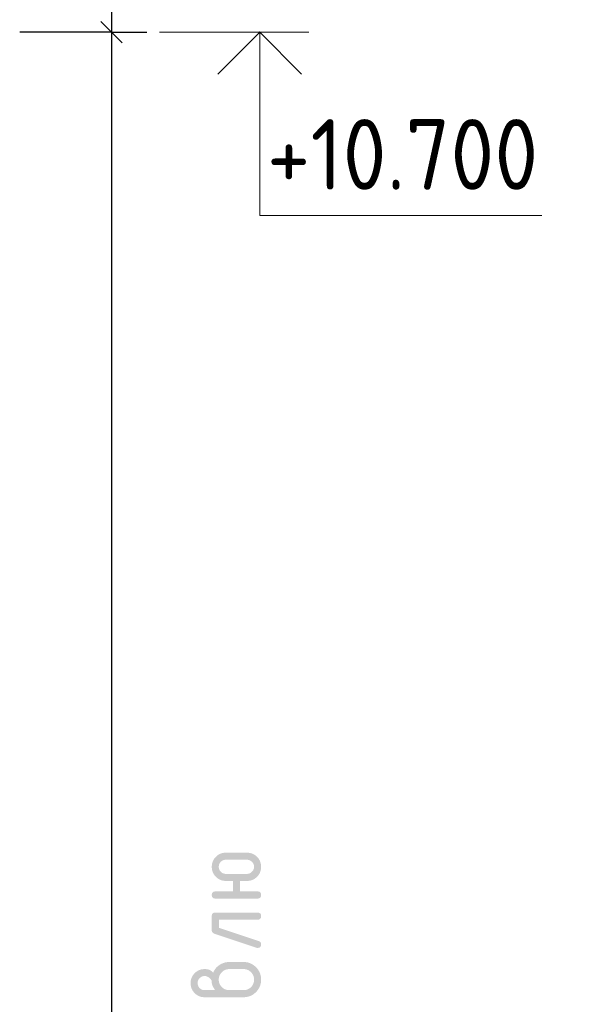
# Model space of a CAD drawing. Header units: millimetres. Extents: x 0 to 50400, y -12 to 35652.
# Tile 8 of 21: x 10998 to 13375, y 26144 to 30330. Entities that reach past the tile are written whole.
import ezdxf

# ---------------------------------------------------------------- set-up
doc = ezdxf.new("R2010")
doc.units = ezdxf.units.MM
doc.layers.add('Standard', color=7, linetype='Continuous', lineweight=25)
doc.layers.add('Заголовок чертежа', color=7, linetype='Continuous', lineweight=25)
doc.styles.add('ISOCPEUR', font='txt')

msp = doc.modelspace()

# ---------------------------------------------------------------- hatches: boundary and pattern name
at = {"layer": 'Заголовок чертежа', "linetype": 'Continuous', "lineweight": 25, "transparency": 33554687}
h = msp.add_hatch(color=7, dxfattribs=at)
h.paths.add_polyline_path([(11935.7, 26668.7), (11935.7, 26623.9), (12010.6, 26623.9), (12012.5, 26623.9), (12014.1, 26623.7), (12015.7, 26623.5), (12017.1, 26623), (12018.5, 26622.5), (12019.7, 26621.8), (12020.9, 26621.1), (12021.8, 26620.2), (12022.8, 26619.2), (12023.5, 26618.1), (12024.2, 26616.9), (12024.6, 26615.5), (12025.1, 26614.1), (12025.3, 26612.4), (12025.6, 26610.8), (12025.6, 26608.9), (12025.6, 26607), (12025.3, 26605.4), (12025.1, 26603.7), (12024.6, 26602.3), (12024.2, 26600.9), (12023.5, 26599.8), (12022.8, 26598.6), (12021.8, 26597.6), (12020.9, 26596.7), (12019.7, 26596), (12018.5, 26595.3), (12017.1, 26594.8), (12015.7, 26594.4), (12014.1, 26594.1), (12012.5, 26593.9), (12010.6, 26593.9), (11830.7, 26593.9), (11828.8, 26593.9), (11827.2, 26594.1), (11825.6, 26594.4), (11824.2, 26594.8), (11822.8, 26595.3), (11821.6, 26596), (11820.4, 26596.7), (11819.5, 26597.6), (11818.5, 26598.6), (11817.8, 26599.8), (11817.1, 26600.9), (11816.7, 26602.3), (11816.2, 26603.7), (11816, 26605.4), (11815.7, 26607), (11815.7, 26608.9), (11815.7, 26610.8), (11816, 26612.4), (11816.2, 26614.1), (11816.7, 26615.5), (11817.1, 26616.9), (11817.8, 26618.1), (11818.5, 26619.2), (11819.5, 26620.2), (11820.4, 26621.1), (11821.6, 26621.8), (11822.8, 26622.5), (11824.2, 26623), (11825.6, 26623.5), (11827.2, 26623.7), (11828.8, 26623.9), (11830.7, 26623.9), (11905.6, 26623.9), (11905.6, 26668.7), (11875.6, 26668.7), (11872.5, 26668.7), (11869.5, 26669), (11866.5, 26669.3), (11863.5, 26669.8), (11860.6, 26670.4), (11857.9, 26671.2), (11855.1, 26672), (11852.4, 26673.1), (11849.8, 26674.2), (11847.2, 26675.5), (11844.7, 26676.9), (11842.3, 26678.5), (11839.8, 26680.2), (11837.6, 26682), (11835.3, 26684), (11833.1, 26686.1), (11830.9, 26688.3), (11829, 26690.6), (11827.1, 26692.9), (11825.5, 26695.3), (11823.9, 26697.7), (11822.5, 26700.3), (11821.2, 26702.8), (11820.1, 26705.5), (11819, 26708.1), (11818.2, 26710.9), (11817.4, 26713.7), (11816.8, 26716.6), (11816.3, 26719.5), (11816, 26722.5), (11815.7, 26725.6), (11815.7, 26728.7), (11815.7, 26731.9), (11816, 26734.9), (11816.3, 26737.9), (11816.8, 26740.8), (11817.4, 26743.7), (11818.2, 26746.5), (11819, 26749.3), (11820.1, 26752), (11821.2, 26754.6), (11822.5, 26757.2), (11823.9, 26759.7), (11825.5, 26762.1), (11827.1, 26764.6), (11829, 26766.8), (11830.9, 26769.1), (11833.1, 26771.3), (11835.3, 26773.5), (11837.6, 26775.4), (11839.9, 26777.3), (11842.3, 26778.9), (11844.7, 26780.5), (11847.2, 26781.9), (11849.8, 26783.3), (11852.4, 26784.3), (11855.1, 26785.4), (11857.9, 26786.2), (11860.7, 26787.1), (11863.6, 26787.6), (11866.5, 26788.1), (11869.5, 26788.4), (11872.5, 26788.7), (11875.7, 26788.7), (11965.6, 26788.7), (11968.8, 26788.7), (11971.8, 26788.4), (11974.8, 26788.1), (11977.7, 26787.6), (11980.6, 26787.1), (11983.4, 26786.2), (11986.2, 26785.4), (11988.9, 26784.3), (11991.5, 26783.3), (11994.1, 26781.9), (11996.6, 26780.5), (11999, 26778.9), (12001.4, 26777.3), (12003.7, 26775.4), (12006, 26773.5), (12008.2, 26771.3), (12010.4, 26769.1), (12012.3, 26766.8), (12014.2, 26764.6), (12015.8, 26762.1), (12017.4, 26759.7), (12018.8, 26757.2), (12020.1, 26754.6), (12021.2, 26752), (12022.3, 26749.3), (12023.1, 26746.5), (12023.9, 26743.7), (12024.5, 26740.8), (12025, 26737.9), (12025.3, 26734.9), (12025.6, 26731.9), (12025.6, 26728.7), (12025.6, 26725.6), (12025.3, 26722.5), (12025, 26719.5), (12024.5, 26716.6), (12023.9, 26713.7), (12023.1, 26710.9), (12022.3, 26708.1), (12021.2, 26705.5), (12020.1, 26702.8), (12018.8, 26700.3), (12017.4, 26697.7), (12015.8, 26695.3), (12014.2, 26692.9), (12012.3, 26690.6), (12010.4, 26688.3), (12008.2, 26686.1), (12006, 26684), (12003.7, 26682), (12001.4, 26680.2), (11999, 26678.5), (11996.6, 26676.9), (11994.1, 26675.5), (11991.5, 26674.2), (11988.9, 26673.1), (11986.2, 26672), (11983.4, 26671.2), (11980.7, 26670.4), (11977.7, 26669.8), (11974.8, 26669.3), (11971.8, 26669), (11968.8, 26668.7), (11965.6, 26668.7)], flags=16)
h.paths.add_polyline_path([(11995.6, 26728.7), (11995.6, 26731.7), (11995, 26734.4), (11994.4, 26737.2), (11993.3, 26739.8), (11992.2, 26742.4), (11990.5, 26744.9), (11988.8, 26747.3), (11986.5, 26749.6), (11984.2, 26751.8), (11981.8, 26753.5), (11979.3, 26755.2), (11976.7, 26756.4), (11974.1, 26757.5), (11971.3, 26758.1), (11968.5, 26758.6), (11965.6, 26758.6), (11875.6, 26758.6), (11872.4, 26758.6), (11869.5, 26758.1), (11866.6, 26757.6), (11863.9, 26756.5), (11861.2, 26755.4), (11858.8, 26753.8), (11856.4, 26752.2), (11854.2, 26750), (11852.1, 26747.9), (11850.5, 26745.5), (11848.9, 26743.1), (11847.8, 26740.4), (11846.7, 26737.7), (11846.2, 26734.8), (11845.6, 26731.9), (11845.6, 26728.7), (11845.6, 26725.6), (11846.2, 26722.7), (11846.7, 26719.8), (11847.8, 26717.2), (11848.9, 26714.5), (11850.5, 26712.1), (11852.2, 26709.7), (11854.4, 26707.5), (11856.6, 26705.3), (11859, 26703.7), (11861.4, 26702.1), (11864.1, 26701), (11866.7, 26699.9), (11869.6, 26699.3), (11872.5, 26698.8), (11875.6, 26698.8), (11965.6, 26698.8), (11968.5, 26698.8), (11971.3, 26699.4), (11974.1, 26699.9), (11976.7, 26701.1), (11979.3, 26702.2), (11981.8, 26703.9), (11984.2, 26705.6), (11986.5, 26707.9), (11988.8, 26710.1), (11990.5, 26712.6), (11992.2, 26715), (11993.3, 26717.6), (11994.4, 26720.2), (11995, 26723), (11995.6, 26725.8)])
msp.add_hatch(color=7, dxfattribs=at).paths.add_polyline_path([(11815.7, 26459), (11815.7, 26519), (11815.7, 26520.9), (11816, 26522.5), (11816.2, 26524.2), (11816.7, 26525.6), (11817.1, 26527), (11817.8, 26528.2), (11818.5, 26529.4), (11819.5, 26530.3), (11820.4, 26531.2), (11821.6, 26531.9), (11822.8, 26532.6), (11824.2, 26533.1), (11825.6, 26533.6), (11827.2, 26533.8), (11828.8, 26534), (11830.7, 26534), (12010.6, 26534), (12012.5, 26534), (12014.1, 26533.8), (12015.7, 26533.6), (12017.1, 26533.1), (12018.5, 26532.6), (12019.7, 26531.9), (12020.9, 26531.2), (12021.8, 26530.3), (12022.8, 26529.4), (12023.5, 26528.2), (12024.2, 26527), (12024.6, 26525.6), (12025.1, 26524.2), (12025.3, 26522.5), (12025.6, 26520.9), (12025.6, 26519), (12025.6, 26517.1), (12025.3, 26515.5), (12025.1, 26513.9), (12024.6, 26512.4), (12024.2, 26511), (12023.5, 26509.9), (12022.8, 26508.7), (12021.8, 26507.8), (12020.9, 26506.8), (12019.7, 26506.1), (12018.5, 26505.4), (12017.1, 26504.9), (12015.7, 26504.5), (12014.1, 26504.2), (12012.5, 26504), (12010.6, 26504), (11845.8, 26504), (11845.8, 26469.7), (12015.4, 26413.1), (12017.9, 26412.3), (12019.8, 26411), (12021.7, 26409.6), (12023, 26407.9), (12024.3, 26406.1), (12024.9, 26403.9), (12025.6, 26401.7), (12025.6, 26399), (12025.6, 26397.2), (12025.3, 26395.5), (12025.1, 26393.9), (12024.6, 26392.5), (12024.1, 26391.1), (12023.4, 26389.9), (12022.7, 26388.7), (12021.8, 26387.8), (12020.8, 26386.9), (12019.6, 26386.1), (12018.4, 26385.4), (12017, 26385), (12015.6, 26384.5), (12013.9, 26384.3), (12012.2, 26384), (12010.3, 26384), (12007.8, 26384), (12005.8, 26384.7), (11828, 26444), (11824.9, 26445), (11822.6, 26446.5), (11820.3, 26447.9), (11818.8, 26449.8), (11817.3, 26451.7), (11816.5, 26454), (11815.7, 26456.3)], flags=16)
h = msp.add_hatch(color=7, dxfattribs=at)
h.paths.add_polyline_path([(11830.6, 26204.3), (11826.9, 26209), (11824.1, 26213.6), (11821.3, 26218.2), (11819.4, 26222.6), (11817.5, 26226.9), (11816.6, 26231.1), (11815.6, 26235.3), (11815.6, 26239.3), (11815.6, 26241.6), (11815, 26243.8), (11814.3, 26246.1), (11813, 26248.2), (11811.7, 26250.4), (11809.8, 26252.5), (11807.8, 26254.5), (11805.2, 26256.5), (11802.7, 26258.5), (11800.3, 26259.9), (11797.9, 26261.4), (11795.4, 26262.3), (11793, 26263.3), (11790.5, 26263.8), (11788.1, 26264.3), (11785.6, 26264.3), (11782.5, 26264.3), (11779.5, 26263.7), (11776.6, 26263.2), (11773.9, 26262.1), (11771.3, 26261), (11768.9, 26259.4), (11766.4, 26257.8), (11764.3, 26255.6), (11762.1, 26253.5), (11760.5, 26251), (11758.9, 26248.6), (11757.8, 26246), (11756.7, 26243.3), (11756.2, 26240.4), (11755.6, 26237.4), (11755.6, 26234.3), (11755.6, 26231.1), (11756.2, 26228.2), (11756.7, 26225.4), (11757.8, 26222.7), (11758.9, 26220.1), (11760.6, 26217.6), (11762.2, 26215.2), (11764.4, 26213), (11766.6, 26210.8), (11769, 26209.2), (11771.4, 26207.6), (11774.1, 26206.5), (11776.7, 26205.4), (11779.6, 26204.8), (11782.5, 26204.3), (11785.6, 26204.3)])
h.paths.add_polyline_path([(11821.7, 26279), (11823.9, 26284.2), (11826.7, 26288.8), (11829.5, 26293.4), (11832.9, 26297.5), (11836.3, 26301.6), (11840.4, 26305.2), (11844.5, 26308.8), (11849.2, 26311.8), (11853.9, 26314.8), (11858.9, 26317.1), (11863.8, 26319.4), (11869, 26320.9), (11874.1, 26322.4), (11879.5, 26323.2), (11884.9, 26323.9), (11890.6, 26323.9), (11950.6, 26323.9), (11954.5, 26323.9), (11958.3, 26323.6), (11962, 26323.2), (11965.6, 26322.6), (11969.3, 26321.9), (11972.7, 26320.9), (11976.2, 26319.8), (11979.5, 26318.5), (11982.9, 26317.1), (11986, 26315.4), (11989.2, 26313.7), (11992.2, 26311.6), (11995.3, 26309.6), (11998.1, 26307.2), (12001, 26304.8), (12003.7, 26302.1), (12006.5, 26299.3), (12008.9, 26296.4), (12011.2, 26293.5), (12013.3, 26290.5), (12015.3, 26287.5), (12017, 26284.3), (12018.8, 26281.2), (12020.1, 26277.9), (12021.5, 26274.5), (12022.5, 26271.1), (12023.5, 26267.6), (12024.2, 26264), (12024.9, 26260.4), (12025.2, 26256.7), (12025.6, 26253), (12025.6, 26249.1), (12025.6, 26245.2), (12025.2, 26241.4), (12024.9, 26237.6), (12024.2, 26234), (12023.5, 26230.4), (12022.5, 26226.9), (12021.5, 26223.5), (12020.1, 26220.2), (12018.7, 26216.8), (12017, 26213.7), (12015.3, 26210.5), (12013.2, 26207.5), (12011.2, 26204.5), (12008.8, 26201.6), (12006.4, 26198.7), (12003.6, 26196), (12000.9, 26193.3), (11998, 26190.9), (11995.1, 26188.5), (11992.1, 26186.5), (11989.1, 26184.4), (11985.9, 26182.7), (11982.7, 26181), (11979.4, 26179.7), (11976.1, 26178.3), (11972.6, 26177.3), (11969.2, 26176.3), (11965.6, 26175.6), (11962, 26174.9), (11958.2, 26174.6), (11954.5, 26174.2), (11950.6, 26174.2), (11785.6, 26174.2), (11782.4, 26174.2), (11779.4, 26174.5), (11776.3, 26174.8), (11773.4, 26175.3), (11770.5, 26175.8), (11767.7, 26176.7), (11765, 26177.5), (11762.3, 26178.6), (11759.6, 26179.7), (11757.1, 26181), (11754.6, 26182.4), (11752.1, 26184), (11749.7, 26185.7), (11747.4, 26187.6), (11745.1, 26189.5), (11742.9, 26191.7), (11740.8, 26193.9), (11738.9, 26196.2), (11737, 26198.4), (11735.3, 26200.9), (11733.7, 26203.3), (11732.4, 26205.8), (11731, 26208.3), (11729.9, 26211), (11728.8, 26213.6), (11728, 26216.4), (11727.2, 26219.2), (11726.7, 26222.1), (11726.1, 26224.9), (11725.8, 26227.9), (11725.6, 26230.9), (11725.6, 26234.1), (11725.6, 26237.2), (11725.8, 26240.2), (11726.1, 26243.2), (11726.7, 26246.1), (11727.2, 26249), (11728, 26251.8), (11728.9, 26254.6), (11729.9, 26257.3), (11731, 26259.9), (11732.4, 26262.4), (11733.8, 26265), (11735.4, 26267.4), (11737, 26269.8), (11739, 26272.1), (11740.9, 26274.4), (11743.1, 26276.6), (11745.2, 26278.7), (11747.5, 26280.6), (11749.9, 26282.5), (11752.3, 26284.1), (11754.7, 26285.8), (11757.2, 26287.1), (11759.8, 26288.5), (11762.4, 26289.6), (11765.1, 26290.6), (11767.9, 26291.4), (11770.6, 26292.3), (11773.5, 26292.8), (11776.4, 26293.3), (11779.4, 26293.6), (11782.4, 26293.9), (11785.6, 26293.9), (11791.2, 26293.9), (11796.3, 26292.9), (11801.4, 26292), (11806, 26290.2), (11810.5, 26288.3), (11814.4, 26285.5), (11818.3, 26282.7)], flags=16)
h.paths.add_polyline_path([(11950.5, 26293.9), (11890.5, 26293.9), (11885.9, 26293.9), (11881.6, 26293.1), (11877.3, 26292.3), (11873.3, 26290.6), (11869.3, 26289), (11865.7, 26286.6), (11862, 26284.1), (11858.7, 26280.9), (11855.4, 26277.6), (11853, 26274), (11850.5, 26270.4), (11848.9, 26266.4), (11847.2, 26262.5), (11846.4, 26258.1), (11845.6, 26253.8), (11845.6, 26249.1), (11845.6, 26244.4), (11846.4, 26240), (11847.2, 26235.7), (11848.9, 26231.7), (11850.5, 26227.8), (11853, 26224.2), (11855.4, 26220.5), (11858.7, 26217.3), (11862, 26214), (11865.7, 26211.6), (11869.3, 26209.2), (11873.3, 26207.5), (11877.3, 26205.9), (11881.6, 26205.1), (11885.9, 26204.3), (11890.5, 26204.3), (11950.5, 26204.3), (11955.2, 26204.3), (11959.6, 26205.1), (11963.9, 26205.9), (11967.9, 26207.5), (11971.9, 26209.2), (11975.6, 26211.6), (11979.2, 26214), (11982.4, 26217.3), (11985.7, 26220.5), (11988.2, 26224.2), (11990.6, 26227.8), (11992.2, 26231.7), (11993.9, 26235.7), (11994.7, 26240), (11995.5, 26244.4), (11995.5, 26249.1), (11995.5, 26253.8), (11994.7, 26258.1), (11993.9, 26262.5), (11992.2, 26266.4), (11990.6, 26270.4), (11988.1, 26274), (11985.6, 26277.6), (11982.3, 26280.9), (11979, 26284.1), (11975.4, 26286.6), (11971.8, 26289), (11967.8, 26290.6), (11963.8, 26292.3), (11959.5, 26293.1), (11955.2, 26293.9)])

# ---------------------------------------------------------------- linework, layer by layer
at = {"layer": 'Standard', "color": 7, "linetype": 'Continuous', "lineweight": -3, "transparency": 33554687}
for p, q in [((11389.1, 31477.5), (11389.1, 30277.5)), ((11389.1, 30277.5), (11239.1, 30277.5)), ((11389.1, 30277.5), (11539.1, 30277.5)), ((11389.1, 30277.5), (11389.1, 23597.4))]:
    msp.add_line(p, q, dxfattribs=at)
at = {"layer": 'Standard', "color": 7, "linetype": 'Continuous', "lineweight": 25, "transparency": 33554687}
msp.add_line((11344.1, 30322.5), (11434.1, 30232.5), dxfattribs=at)
at = {"layer": 'Standard', "color": 7, "linetype": 'Continuous', "lineweight": 13, "transparency": 33554687}
msp.add_line((11593.1, 30277.5), (12229.1, 30277.5), dxfattribs=at)
at = {"layer": 'Standard', "color": 7, "linetype": 'Continuous', "lineweight": -3, "transparency": 33554687}
msp.add_lwpolyline([(11389.1, 30277.5), (11368.7, 30277.5), (11368.7, 30277.5), (11368.7, 30277.5), (11368.7, 30277.5), (11368.7, 30277.5), (11368.7, 30277.5), (11368.7, 30277.5), (11368.7, 30277.5), (10998.2, 30277.5)], dxfattribs=at)
at = {"layer": 'Standard', "color": 7, "linetype": 'Continuous', "lineweight": 35, "transparency": 33554687}
msp.add_lwpolyline([(11841.7, 30099.3), (12019.9, 30277.5), (12198.1, 30099.3)], dxfattribs=at)
at = {"layer": 'Standard', "color": 7, "linetype": 'Continuous', "lineweight": 13, "transparency": 33554687}
msp.add_lwpolyline([(12019.9, 30277.5), (12019.9, 29497.5), (13219.9, 29497.5)], dxfattribs=at)

# ---------------------------------------------------------------- texts
at = {"layer": 'Standard', "color": 7, "linetype": 'Continuous', "lineweight": 25, "transparency": 33554687, "insert": (12049.9, 29607.5), "char_height": 300, "width": 1426.189, "attachment_point": 7, "style": 'ISOCPEUR'}
msp.add_mtext('\\W0.91;+10.700', dxfattribs=at)

doc.saveas('drawing.dxf')
